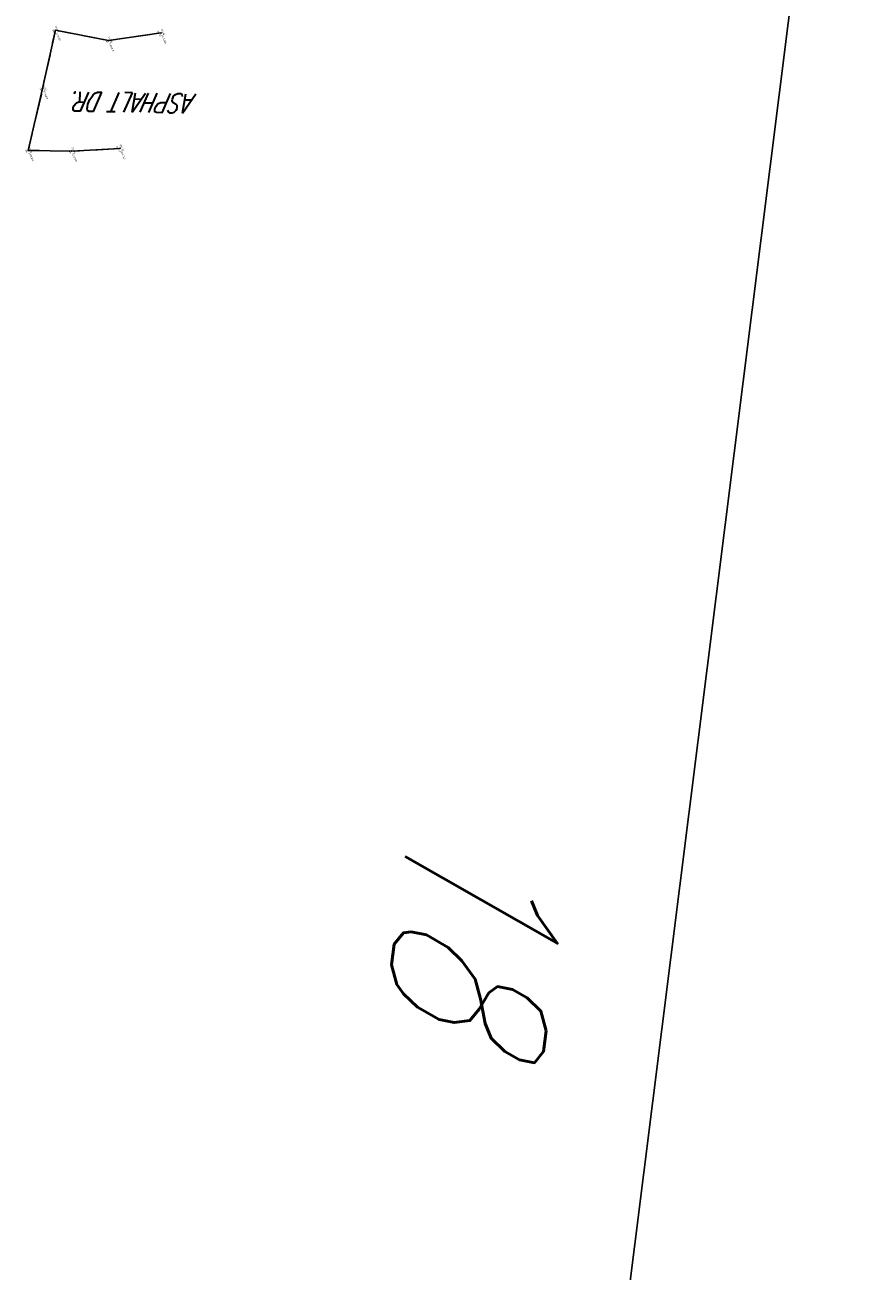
# Model space of a CAD drawing. Extents: x 0 to 213038, y 0 to 462006.
# Tile 86 of 106: x 171952 to 172056, y 445783 to 445937. Entities that reach past the tile are written whole.
import ezdxf
from ezdxf.enums import TextEntityAlignment as Align

# ---------------------------------------------------------------- set-up
doc = ezdxf.new("R2010")
doc.units = 0
doc.header["$LTSCALE"] = 20
doc.header["$MEASUREMENT"] = 0
doc.linetypes.add('PV_X_DRIVE', pattern=[0.25, 0.175, -0.075])
for name, color, linetype in [('DT_X_BREAK_LINE', 4, 'CONTINUOUS'), ('PNTDESC', 3, 'CONTINUOUS'), ('PNTELEV', 5, 'CONTINUOUS'), ('PNTNO', 7, 'CONTINUOUS'), ('PNTS_DTU-7-22-2025', 1, 'CONTINUOUS'), ('PV_X_DRIVE', 11, 'PV_X_DRIVE'), ('PV_X_TEXT', 2, 'CONTINUOUS'), ('SC_SCRATCH-6', 6, 'CONTINUOUS')]:
    doc.layers.add(name, color=color, linetype=linetype)
doc.layers.add('SC_SCRATCH-5', color=5, linetype='CONTINUOUS', plot=False)
doc.styles.add('PTXT', font='TXT')
doc.styles.add('romans', font='romans.shx', dxfattribs={"width": 0.75, "oblique": 22.5})

# ---------------------------------------------------------------- blocks, each defined once
blk = doc.blocks.new('SRVPNO1')
at = {"layer": 'PNTDESC', "style": 'PTXT'}
blk.add_attdef('DESC2', text='', height=1, dxfattribs=at).set_placement((0, -1.75), align=Align.CENTER)
at = {"layer": 'PNTELEV', "style": 'PTXT'}
blk.add_attdef('ELEV2', (1.5, -0.5), '', height=1, dxfattribs=at)
at = {"layer": 'PNTNO', "style": 'PTXT'}
blk.add_attdef('PT#', text='', height=1, dxfattribs=at).set_placement((0, 0.75), align=Align.CENTER)

msp = doc.modelspace()

# ---------------------------------------------------------------- linework, layer by layer
at = {"layer": 'DT_X_BREAK_LINE'}
msp.add_polyline3d([(171963.56, 445921.99, 1280.8), (171957.59, 445921.65, 1280.32), (171952.22, 445921.74, 1279.86), (171953.99, 445929.4, 1279.87), (171955.57, 445936.61, 1279.9), (171962.15, 445935.34, 1280.33), (171968.64, 445936.29, 1281.03)], dxfattribs=at)
at = {"layer": 'PNTS_DTU-7-22-2025'}
for p in [(171955.57, 445936.61, 1279.9), (171968.64, 445936.29, 1281.03), (171962.15, 445935.34, 1280.33), (171953.99, 445929.4, 1279.87), (171952.22, 445921.74, 1279.86), (171957.59, 445921.65, 1280.32), (171963.56, 445921.99, 1280.8)]:
    msp.add_point(p, dxfattribs=at)
at = {"layer": 'PV_X_DRIVE', "flags": 128}
msp.add_lwpolyline([(171963.56, 445921.99), (171957.59, 445921.65), (171952.22, 445921.74), (171953.99, 445929.4), (171955.57, 445936.61), (171962.15, 445935.34), (171968.64, 445936.29)], dxfattribs=at)
at = {"layer": 'SC_SCRATCH-5', "extrusion": (-6.93924e-06, 0.000231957, 1), "elevation": 1382.24}
msp.add_lwpolyline([(172013.92, 445679.69), (172056.27, 446017.04), (171837.98, 446044.44), (171795.63, 445707.09), (172013.92, 445679.69)], close=True, dxfattribs=at)

# ---------------------------------------------------------------- block references
at = {"layer": 'PNTS_DTU-7-22-2025', "xscale": 0.2, "yscale": 0.2, "zscale": 0.2, "rotation": 294.3326920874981}
for p, values in [((171955.57, 445936.61, 1279.9), {'PT#': 'D1147', 'ELEV2': '1279.902', 'DESC2': 'DR'}), ((171968.64, 445936.29, 1281.03), {'PT#': 'D1149', 'ELEV2': '1281.026', 'DESC2': 'DR ^ 2'}), ((171962.15, 445935.34, 1280.33), {'PT#': 'D1148', 'ELEV2': '1280.332', 'DESC2': 'DR'}), ((171953.99, 445929.4, 1279.87), {'PT#': 'D1146', 'ELEV2': '1279.872', 'DESC2': 'DR'}), ((171952.22, 445921.74, 1279.86), {'PT#': 'D1145', 'ELEV2': '1279.858', 'DESC2': 'DR'}), ((171957.59, 445921.65, 1280.32), {'PT#': 'D1144', 'ELEV2': '1280.320', 'DESC2': 'DR'}), ((171963.56, 445921.99, 1280.8), {'PT#': 'D1143', 'ELEV2': '1280.796', 'DESC2': 'DR ^ 1'})]:
    msp.add_blockref('SRVPNO1', p, dxfattribs=at).add_auto_attribs(values)

# ---------------------------------------------------------------- texts
at = {"layer": 'PV_X_TEXT', "style": 'romans', "oblique": 22.5, "width": 0.75}
msp.add_text('ASPHALT DR. ', height=2.4, rotation=178.9758, dxfattribs=at).set_placement((171973.04, 445928.73))
at = {"layer": 'SC_SCRATCH-6', "style": 'romans', "oblique": 22.5, "width": 0.75}
msp.add_text('18', height=20, rotation=262.8444, dxfattribs=at).set_placement((171999.74, 445841.37, -1260.1))

doc.saveas('drawing.dxf')
